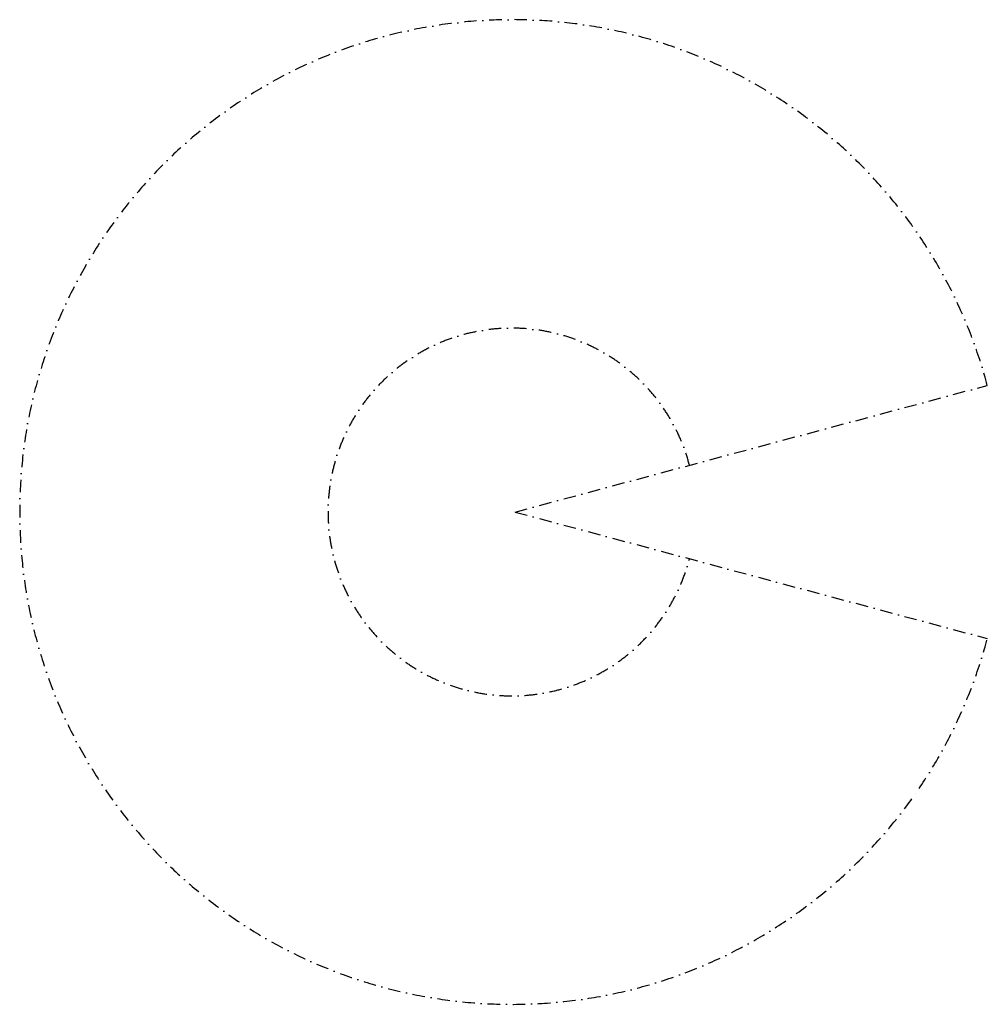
# Model space of a CAD drawing. Extents: x 832 to 4676, y 845 to 4755.
import ezdxf

# ---------------------------------------------------------------- set-up
doc = ezdxf.new("R2010")
doc.units = 0
doc.header["$LTSCALE"] = 100
doc.linetypes.add('DASHDOT', pattern=[1, 0.5, -0.25, 0, -0.25])
doc.layers.add('05', color=3, linetype='DASHDOT')

msp = doc.modelspace()

# ---------------------------------------------------------------- linework, layer by layer
at = {"layer": '05'}
for q in [(4676.3, 3302.7), (4676.3, 2297.3)]:
    msp.add_line((2800, 2800), q, dxfattribs=at)
for radius, start, end in [(1955, 14.9014, 345.0986), (730, 14.7359, 345.2641)]:
    msp.add_arc((2787, 2800), radius, start, end, dxfattribs=at)

doc.saveas('drawing.dxf')
